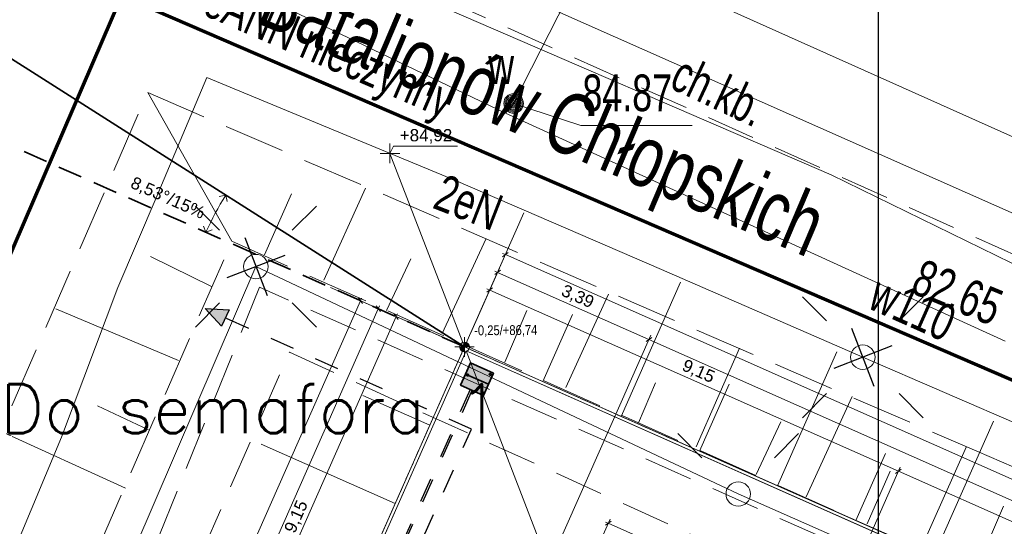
# Model space of a CAD drawing. Header units: metres. Extents: x -1013 to 1493500, y -5789517 to 1032.
# Tile 37 of 66: x -14 to 6, y 21 to 31. Entities that reach past the tile are written whole.
import ezdxf
from ezdxf.xclip import XClip

# ---------------------------------------------------------------- set-up
doc = ezdxf.new("R2010")
doc.units = ezdxf.units.M
doc.header["$MEASUREMENT"] = 0
doc.header["$XCLIPFRAME"] = 0
for name, pattern in [('2_BUBZ02', [1.75, 1.25, -0.5]), ('2_KTCR02', [1.5, 1, -0.5]), ('GUK', [2, 1.5, -0.5]), ('GUZ', [1, 0.5, -0.5]), ('Kropki i Kreski', [0.72, 0.36, -0.18, 0, -0.18]), ('Przerywana długa', [0.78, 0.5, -0.28])]:
    doc.linetypes.add(name, pattern=pattern)
for name, color, linetype, lineweight in [('130-Z Teren1', 7, 'Continuous', 13), ('450-K Belki21', 37, 'Continuous', 5), ('450-K Belki69', 41, 'Continuous', 13), ('703-L Płaszczyzny podejścia 2D3', 152, 'Continuous', 30), ('703-L Płaszczyzny podejścia 2D38', 171, 'Continuous', 35), ('707-L Rzędne wysokościowe1', 7, 'Continuous', 13), ('707-L Rzędne wysokościowe25', 5, 'Continuous', 13), ('709-L Rzędne terenu25', 5, 'Continuous', 13), ('709-L Rzędne terenu85', 1, 'Continuous', 25), ('711-L Wymiary opisy1', 7, 'Continuous', 13), ('711-L Wymiary opisy85', 1, 'Continuous', 25), ('718-L Elementy do rozbiórki85', 1, 'Continuous', 25), ('719-L Wyposażenie lądowiska1', 7, 'Continuous', 13), ('719-L Wyposażenie lądowiska56', 82, 'Continuous', 25), ('719-L Wyposażenie lądowiska81', 18, 'Continuous', 35), ('719-L Wyposażenie lądowiska85', 1, 'Continuous', 25), ('798-L Zakres inwestycji9', 142, 'Continuous', 70), ('810-G Ogólne2', 4, 'Continuous', 20), ('ex_02_DXF_MZ_500_4_BUBZ_D_L_17', 9, 'Continuous', 18), ('ex_02_DXF_MZ_500_4_Dzialki7', 9, 'Continuous', 18), ('ex_02_DXF_MZ_500_4_Kontury3', 9, 'Continuous', 18), ('ex_02_DXF_MZ_500_4_KTCR_D_L_17', 9, 'Continuous', 18), ('ex_02_DXF_MZ_500_4_KTCR_E_T_17', 9, 'Continuous', 18), ('ex_02_DXF_MZ_500_4_KTCR_L_17', 9, 'Continuous', 18), ('ex_02_DXF_MZ_500_4_KTKR_L_07', 9, 'Continuous', 18), ('ex_02_DXF_MZ_500_4_KTUL_E_T_07', 9, 'Continuous', 18), ('ex_02_DXF_MZ_500_4_SUOW_L_05', 9, 'Continuous', 18), ('ex_02_DXF_MZ_500_4_SUPE_D_L_31', 9, 'Continuous', 18), ('ex_02_DXF_MZ_500_4_SUPE_E_T_31', 9, 'Continuous', 18), ('ex_02_DXF_MZ_500_4_SUPK_L_434', 9, 'Continuous', 18), ('ex_02_DXF_MZ_500_4_SUPW_E_T_05', 9, 'Continuous', 18), ('ex_02_DXF_MZ_500_4_SUPW_L_05', 9, 'Continuous', 18), ('ex_02_DXF_MZ_500_4_SUSM_D_T_07', 9, 'Continuous', 18), ('ex_02_DXF_MZ_500_4_SUSM_D_T_37', 9, 'Continuous', 18), ('ex_02_DXF_MZ_500_4_SUTK_T_034', 9, 'Continuous', 18), ('ex_02_DXF_MZ_500_4_SUTW_T_05', 9, 'Continuous', 18), ('ex_02_DXF_MZ_500_4_SUUW_E_T_57', 9, 'Continuous', 18), ('ex_02_DXF_MZ_500_4_SUUW_T_77', 9, 'Continuous', 18), ('ex_02_DXF_MZ_500_4_Uzytki3', 9, 'Continuous', 18)]:
    doc.layers.add(name, color=color, linetype=linetype, lineweight=lineweight)
for name, color, linetype in [('700-L Mapa 1_100 dwg', 7, 'Continuous'), ('711-L Wymiary opisy', 7, 'Continuous'), ('EL-INST_EL', 1, 'GUZ'), ('EL-INST_TEL', 6, 'GUZ'), ('EL-OPIS', 7, 'Continuous'), ('EL-SCHEM', 7, 'Continuous')]:
    doc.layers.add(name, color=color, linetype=linetype)
doc.layers.get('700-L Mapa 1_100 dwg').off()
doc.styles.add('STYL_AUTOMATYCZNY_2', font='Arial.ttf')
doc.styles.add('STYL_AUTOMATYCZNY_3', font='Arial Narrow.ttf')
doc.styles.add('STYL_AUTOMATYCZNY_4', font='Arial.ttf', dxfattribs={"width": 0.7})
doc.linetypes.add('Linia z krzyżyków', pattern='A,0,[1,88_A.L.03 Sytuacja 1_1001.Shx,S=0.015873,R=0,X=0,Y=0],-2,0', length=2)
doc.dimstyles.new('STYL_AUTOMATYCZNY__1', dxfattribs={"dimtxt": 0.25, "dimasz": 0.095, "dimexe": 0.18, "dimexo": 0.3, "dimgap": 0, "dimtad": 1, "dimzin": 0, "dimdsep": 46, "dimtxsty": 'STYL_AUTOMATYCZNY_2', "dimblk": 'ARROWHEAD_2', "dimblk1": 'ARROWHEAD_2', "dimblk2": 'ARROWHEAD_2', "dimcen": 0.09, "dimclrd": 7, "dimclre": 7, "dimclrt": 1, "dimazin": 0, "dimtfac": 1, "dimtdec": 4, "dimtmove": 0, "dimatfit": 3, "dimfxl": 1, "dimtolj": 1, "dimtzin": 0, "dimarcsym": 0})
doc.dimstyles.new('STYL_AUTOMATYCZNY__2', dxfattribs={"dimtxt": 0.35, "dimasz": 0.095, "dimexe": 0.18, "dimexo": 0.3, "dimgap": 0, "dimtad": 1, "dimzin": 0, "dimdsep": 46, "dimtxsty": 'STYL_AUTOMATYCZNY_2', "dimblk": 'ARROWHEAD_2', "dimblk1": 'ARROWHEAD_2', "dimblk2": 'ARROWHEAD_2', "dimcen": 0.09, "dimclrd": 7, "dimclre": 7, "dimclrt": 1, "dimazin": 0, "dimtfac": 1, "dimtdec": 4, "dimtmove": 0, "dimatfit": 3, "dimfxl": 1, "dimtolj": 1, "dimtzin": 0, "dimarcsym": 0})
doc.dimstyles.new('STYL_AUTOMATYCZNY__3', dxfattribs={"dimtxt": 0.25, "dimasz": 0.183575, "dimexe": 0.18, "dimexo": 0.04, "dimgap": 0, "dimtad": 1, "dimzin": 0, "dimdsep": 46, "dimtxsty": 'STYL_AUTOMATYCZNY_2', "dimblk": 'ARROWHEAD_8', "dimblk1": 'ARROWHEAD_8', "dimblk2": 'ARROWHEAD_8', "dimcen": 0.09, "dimclrd": 7, "dimclre": 7, "dimclrt": 7, "dimazin": 0, "dimtfac": 1, "dimtdec": 4, "dimtmove": 2, "dimatfit": 3, "dimfxl": 1, "dimtolj": 1, "dimtzin": 0, "dimarcsym": 0})

# ---------------------------------------------------------------- blocks, each defined once
blk = doc.blocks.new('*D5')
at = {"layer": '711-L Wymiary opisy1', "color": 7, "linetype": 'Continuous', "lineweight": 13, "transparency": 16777216}
for p, q in [((-4.674, 24.638), (-3.921, 26.336)), ((-3.901, 26.293), (-4.018, 26.208)), ((-4.015, 26.275), (-3.959, 26.25)), ((-3.959, 26.25), (26.485, 12.759)), ((25.771, 11.146), (26.523, 12.845)), ((26.427, 12.717), (26.544, 12.802)), ((26.485, 12.759), (26.541, 12.735))]:
    blk.add_line(p, q, dxfattribs=at)
at = {"layer": '711-L Wymiary opisy85', "color": 1, "lineweight": 25, "transparency": 16777216, "insert": (10.891, 19.724), "char_height": 0.25, "attachment_point": 7, "rotation": 336.1008, "style": 'STYL_AUTOMATYCZNY_2'}
blk.add_mtext('\\A1;{\\pql;\\fArial|b0|i0|c238|p0;\\W1.000000;33,30}', dxfattribs=at)
blk = doc.blocks.new('ARROWHEAD_2')
at = {"color": 0, "linetype": 'Continuous', "lineweight": 0}
for p, q in [((0, 0), (-1, 0)), ((-0.38, -0.66), (0.38, 0.66))]:
    blk.add_line(p, q, dxfattribs=at)
blk = doc.blocks.new('*D7')
at = {"layer": '711-L Wymiary opisy1', "color": 7, "linetype": 'Continuous', "lineweight": 13, "transparency": 16777216}
for p, q in [((-4.674, 24.638), (-4.082, 25.974)), ((-4.061, 25.931), (-4.178, 25.846)), ((-4.176, 25.913), (-4.12, 25.888)), ((-4.12, 25.888), (-1.02, 24.515)), ((-0.962, 24.557), (-1.079, 24.472))]:
    blk.add_line(p, q, dxfattribs=at)
at = {"layer": '711-L Wymiary opisy85', "color": 1, "lineweight": 25, "transparency": 16777216, "insert": (-2.855, 25.383), "char_height": 0.25, "attachment_point": 7, "rotation": 336.1008, "style": 'STYL_AUTOMATYCZNY_2'}
blk.add_mtext('\\A1;{\\pql;\\fArial|b0|i0|c238|p0;\\W1.000000;3,39}', dxfattribs=at)
blk = doc.blocks.new('*D8')
at = {"layer": '711-L Wymiary opisy1', "color": 7, "linetype": 'Continuous', "lineweight": 13, "transparency": 16777216}
for p, q in [((-4.12, 25.888), (-1.02, 24.515)), ((-2.948, 20.165), (-0.982, 24.601)), ((-0.962, 24.557), (-1.079, 24.472)), ((-1.02, 24.515), (23.226, 13.771)), ((21.298, 9.421), (23.264, 13.857)), ((23.284, 13.813), (23.168, 13.728)), ((23.226, 13.771), (26.325, 12.398))]:
    blk.add_line(p, q, dxfattribs=at)
at = {"layer": '711-L Wymiary opisy85', "color": 1, "lineweight": 25, "transparency": 16777216, "insert": (10.731, 19.362), "char_height": 0.25, "attachment_point": 7, "rotation": 336.1008, "style": 'STYL_AUTOMATYCZNY_2'}
blk.add_mtext('\\A1;{\\pql;\\fArial|b0|i0|c238|p0;\\W1.000000;26,52}', dxfattribs=at)
blk = doc.blocks.new('*D10')
at = {"layer": '711-L Wymiary opisy1', "color": 7, "linetype": 'Continuous', "lineweight": 13, "transparency": 16777216}
for p, q in [((-4.674, 24.638), (-4.242, 25.612)), ((-4.222, 25.569), (-4.338, 25.484)), ((-4.336, 25.551), (-4.28, 25.527)), ((-4.28, 25.527), (4.085, 21.82)), ((4.144, 21.862), (4.027, 21.777))]:
    blk.add_line(p, q, dxfattribs=at)
at = {"layer": '711-L Wymiary opisy85', "color": 1, "lineweight": 25, "transparency": 16777216, "insert": (-0.382, 23.854), "char_height": 0.25, "attachment_point": 7, "rotation": 336.1008, "style": 'STYL_AUTOMATYCZNY_2'}
blk.add_mtext('\\A1;{\\pql;\\fArial|b0|i0|c238|p0;\\W1.000000;9,15}', dxfattribs=at)
blk = doc.blocks.new('*D11')
at = {"layer": '711-L Wymiary opisy1', "color": 7, "linetype": 'Continuous', "lineweight": 13, "transparency": 16777216}
for p, q in [((-4.28, 25.527), (4.085, 21.82)), ((-0.015, 12.565), (4.123, 21.905)), ((4.144, 21.862), (4.027, 21.777)), ((4.085, 21.82), (17.799, 15.743)), ((13.698, 6.488), (17.837, 15.828)), ((17.858, 15.785), (17.741, 15.7)), ((17.799, 15.743), (26.165, 12.036))]:
    blk.add_line(p, q, dxfattribs=at)
at = {"layer": '711-L Wymiary opisy85', "color": 1, "lineweight": 25, "transparency": 16777216, "insert": (10.57, 19.001), "char_height": 0.25, "attachment_point": 7, "rotation": 336.1008, "style": 'STYL_AUTOMATYCZNY_2'}
blk.add_mtext('\\A1;{\\pql;\\fArial|b0|i0|c238|p0;\\W1.000000;15,00}', dxfattribs=at)
blk = doc.blocks.new('*D13')
at = {"layer": '711-L Wymiary opisy1', "color": 7, "linetype": 'Continuous', "lineweight": 13, "transparency": 16777216}
for p, q in [((-6.926, 25.307), (-20.416, -5.138)), ((-7.011, 25.345), (-5.07, 24.485)), ((-6.883, 25.249), (-6.968, 25.365)), ((-6.901, 25.363), (-6.926, 25.307)), ((-20.502, -5.1), (-18.561, -5.96)), ((-20.459, -5.079), (-20.374, -5.196)), ((-20.416, -5.138), (-20.441, -5.194))]:
    blk.add_line(p, q, dxfattribs=at)
at = {"layer": '711-L Wymiary opisy85', "color": 1, "lineweight": 25, "transparency": 16777216, "insert": (-13.891, 9.713), "char_height": 0.25, "attachment_point": 7, "rotation": 66.1008, "style": 'STYL_AUTOMATYCZNY_2'}
blk.add_mtext('\\A1;{\\pql;\\fArial|b0|i0|c238|p0;\\W1.000000;33,30}', dxfattribs=at)
blk = doc.blocks.new('*D14')
at = {"layer": '711-L Wymiary opisy1', "color": 7, "linetype": 'Continuous', "lineweight": 13, "transparency": 16777216}
for p, q in [((-6.517, 25.087), (-6.603, 25.203)), ((-6.535, 25.201), (-6.56, 25.145)), ((-6.56, 25.145), (-18.369, -1.506)), ((-6.646, 25.183), (-5.07, 24.485)), ((-18.455, -1.468), (-13.085, -3.847)), ((-18.327, -1.564), (-18.412, -1.447))]:
    blk.add_line(p, q, dxfattribs=at)
at = {"layer": '711-L Wymiary opisy85', "color": 1, "lineweight": 25, "transparency": 16777216, "insert": (-12.684, 11.448), "char_height": 0.25, "attachment_point": 7, "rotation": 66.1008, "style": 'STYL_AUTOMATYCZNY_2'}
blk.add_mtext('\\A1;{\\pql;\\fArial|b0|i0|c238|p0;\\W1.000000;29,15}', dxfattribs=at)
blk = doc.blocks.new('*D16')
at = {"layer": '711-L Wymiary opisy1', "color": 7, "linetype": 'Continuous', "lineweight": 13, "transparency": 16777216}
for p, q in [((-6.28, 25.021), (-5.07, 24.485)), ((-6.152, 24.925), (-6.237, 25.041)), ((-6.17, 25.039), (-6.194, 24.983)), ((-6.194, 24.983), (-9.901, 16.618)), ((-9.987, 16.656), (-0.411, 12.412)), ((-9.859, 16.559), (-9.944, 16.676))]:
    blk.add_line(p, q, dxfattribs=at)
at = {"layer": '711-L Wymiary opisy85', "color": 1, "lineweight": 25, "transparency": 16777216, "insert": (-8.229, 20.516), "char_height": 0.25, "attachment_point": 7, "rotation": 66.1008, "style": 'STYL_AUTOMATYCZNY_2'}
blk.add_mtext('\\A1;{\\pql;\\fArial|b0|i0|c238|p0;\\W1.000000;9,15}', dxfattribs=at)
blk = doc.blocks.new('*D17')
at = {"layer": '711-L Wymiary opisy1', "color": 7, "linetype": 'Continuous', "lineweight": 13, "transparency": 16777216}
for p, q in [((-6.194, 24.983), (-9.901, 16.618)), ((-9.901, 16.618), (-15.978, 2.904)), ((-9.987, 16.656), (-0.411, 12.412)), ((-9.859, 16.559), (-9.944, 16.676)), ((-16.064, 2.942), (-6.488, -1.302)), ((-15.936, 2.845), (-16.021, 2.962))]:
    blk.add_line(p, q, dxfattribs=at)
at = {"layer": '711-L Wymiary opisy85', "color": 1, "lineweight": 25, "transparency": 16777216, "insert": (-13.159, 9.389), "char_height": 0.25, "attachment_point": 7, "rotation": 66.1008, "style": 'STYL_AUTOMATYCZNY_2'}
blk.add_mtext('\\A1;{\\pql;\\fArial|b0|i0|c238|p0;\\W1.000000;15,00}', dxfattribs=at)
blk = doc.blocks.new('*D57')
at = {"layer": '711-L Wymiary opisy1', "color": 7, "linetype": 'Continuous', "lineweight": 13, "transparency": 16777216}
for p, q in [((-1.816, 20.844), (-2.561, 19.162)), ((-1.795, 20.801), (-1.912, 20.716)), ((-1.854, 20.758), (-1.91, 20.783)), ((21.003, 10.63), (-1.854, 20.758)), ((21.041, 10.716), (20.295, 9.034)), ((20.944, 10.588), (21.061, 10.673)), ((21.059, 10.605), (21.003, 10.63))]:
    blk.add_line(p, q, dxfattribs=at)
at = {"layer": '711-L Wymiary opisy85', "color": 1, "lineweight": 25, "transparency": 16777216, "insert": (9.054, 16.002), "char_height": 0.35, "attachment_point": 7, "rotation": 336.1008, "style": 'STYL_AUTOMATYCZNY_2'}
blk.add_mtext('\\A1;{\\pql;\\fArial|b0|i0|c238|p0;\\W1.000000;25,00}', dxfattribs=at)
blk = doc.blocks.new('*D61')
at = {"layer": '711-L Wymiary opisy1', "color": 7, "linetype": 'Continuous', "lineweight": 13, "transparency": 16777216}
for p, q in [((-9.682, 27.468), (-9.815, 27.437)), ((-9.682, 27.468), (-9.651, 27.335)), ((-10.088, 26.709), (-10.136, 26.836)), ((-10.088, 26.709), (-9.96, 26.757))]:
    blk.add_line(p, q, dxfattribs=at)
blk.add_arc((-4.796, 24.363), 5.789, 147.57, 156.1008, dxfattribs=at)
at = {"layer": '711-L Wymiary opisy1', "color": 7, "lineweight": 13, "transparency": 16777216, "insert": (-11.672, 27.587), "char_height": 0.25, "attachment_point": 7, "rotation": 336.1008, "style": 'STYL_AUTOMATYCZNY_2'}
blk.add_mtext('\\A1;{\\pql;\\fArial|b0|i0|c238|p0;\\W1.000000;8,53°/15%}', dxfattribs=at)
blk = doc.blocks.new('ARROWHEAD_8')
at = {"color": 0, "linetype": 'Continuous', "lineweight": 0}
blk.add_line((0, 0), (-1, 0), dxfattribs=at)
at = {"color": 0, "linetype": 'Continuous', "lineweight": 0, "flags": 128}
blk.add_lwpolyline([(-0.525, 0.525), (0, 0), (-0.525, -0.525)], dxfattribs=at)
blk = doc.blocks.new('Rysunek_1_4', base_point=(-51.91, -72.413))
at = {"layer": 'ex_02_DXF_MZ_500_4_BUBZ_D_L_17', "color": 9, "linetype": '2_BUBZ02', "lineweight": 18}
for p, q in [((-17.546, 15.132), (-11.281, 29.568)), ((-11.281, 29.568), (5.692, 22.23)), ((-22.82, -3.876), (-9.558, 26.527)), ((-9.558, 26.527), (30.427, 8.666)), ((5.692, 22.23), (24.282, 14.249))]:
    blk.add_line(p, q, dxfattribs=at)
at = {"layer": 'ex_02_DXF_MZ_500_4_BUBZ_D_L_17', "color": 9, "linetype": 'Continuous', "lineweight": 18}
for p, q in [((-9.558, 26.527), (-11.281, 29.568)), ((-8.891, 26.247), (-8.338, 27.495)), ((-7.678, 25.728), (-6.822, 27.608)), ((-5.251, 24.637), (-4.362, 26.569)), ((-9.96, 25.592), (-11.225, 26.214)), ((-6.396, 25.106), (-5.892, 26.166)), ((-2.722, 23.531), (-1.85, 25.445)), ((-10.648, 24.088), (-13.159, 25.144)), ((-3.969, 24.05), (-3.517, 25.11)), ((-0.056, 22.323), (0.832, 24.34)), ((-1.235, 22.809), (-0.883, 23.629)), ((2.2, 21.3), (3.139, 23.351)), ((-11.268, 22.67), (-12.31, 23.157)), ((1.174, 21.753), (1.678, 22.829)), ((-11.736, 21.474), (-14.317, 22.649)), ((4.541, 20.226), (5.48, 22.328)), ((3.447, 20.746), (3.916, 21.823)), ((5.652, 19.74), (6.238, 21.107))]:
    blk.add_line(p, q, dxfattribs=at)
at = {"layer": 'ex_02_DXF_MZ_500_4_Dzialki7', "color": 9, "linetype": 'Continuous', "lineweight": 18}
blk.add_line((-42.33, 44.713), (161.19, -43.067), dxfattribs=at)
at = {"layer": 'ex_02_DXF_MZ_500_4_Kontury3', "color": 9, "linetype": 'GUK', "lineweight": 18}
blk.add_line((-42.331, 44.714), (102.61, -17.792), dxfattribs=at)
at = {"layer": 'ex_02_DXF_MZ_500_4_KTCR_D_L_17', "color": 9, "linetype": '2_KTCR02', "lineweight": 18}
for p, q in [((-8.99, 25.584), (-11.616, 19.106)), ((3.942, 19.842), (-8.99, 25.584)), ((-12.593, 14.629), (-8.381, 24.253)), ((-8.381, 24.253), (5.263, 18.08))]:
    blk.add_line(p, q, dxfattribs=at)
at = {"layer": 'ex_02_DXF_MZ_500_4_KTCR_L_17', "color": 9, "linetype": '2_KTCR02', "lineweight": 18}
blk.add_line((31.23, 15.163), (-19.02, 37.653), dxfattribs=at)
at = {"layer": 'ex_02_DXF_MZ_500_4_KTKR_L_07', "color": 9, "linetype": 'Continuous', "lineweight": 18}
blk.add_line((32.42, 17.033), (-15.26, 38.363), dxfattribs=at)
at = {"layer": 'ex_02_DXF_MZ_500_4_SUOW_L_05', "color": 9, "linetype": 'Continuous', "lineweight": 18}
blk.add_line((-3.79, 29.343), (4.16, 44.983), dxfattribs=at)
at = {"layer": 'ex_02_DXF_MZ_500_4_SUPE_D_L_31', "color": 9, "linetype": 'Continuous', "lineweight": 18}
for p, q in [((2.711, 27.88), (-11.273, 33.922)), ((-11.107, 27.412), (-10.074, 29.87)), ((-10.074, 29.87), (-4.979, 27.765)), ((10.298, 24.173), (2.711, 27.88)), ((-4.979, 27.765), (-0.766, 25.945)), ((-11.894, 25.577), (-11.107, 27.412)), ((-13.397, 15.945), (-9.067, 26.007)), ((-9.067, 26.007), (0.807, 21.356)), ((-0.766, 25.945), (3.357, 24.154)), ((-13.043, 22.518), (-11.894, 25.577)), ((3.357, 24.154), (8.935, 21.743)), ((-15.384, 16.951), (-13.043, 22.518)), ((0.807, 21.356), (10.176, 17.241))]:
    blk.add_line(p, q, dxfattribs=at)
at = {"layer": 'ex_02_DXF_MZ_500_4_SUPK_L_434', "color": 9, "linetype": 'Continuous', "lineweight": 18}
blk.add_line((-27.97, 42.343), (7.52, 26.613), dxfattribs=at)
at = {"layer": 'ex_02_DXF_MZ_500_4_SUPW_L_05', "color": 9, "linetype": 'Continuous', "lineweight": 18}
for p, q in [((-3.79, 29.343), (4.16, 44.983)), ((-3.96, 29.143), (-14.95, 34.423)), ((-3.96, 29.143), (-3.79, 29.343)), ((6.27, 24.483), (-3.96, 29.143))]:
    blk.add_line(p, q, dxfattribs=at)
at = {"layer": 'ex_02_DXF_MZ_500_4_SUSM_D_T_07', "color": 9, "linetype": 'Continuous', "lineweight": 18}
for p, q in [((-9.809, 26.749), (-10.304, 27.244)), ((-8.324, 26.749), (-7.829, 27.244)), ((-9.809, 25.264), (-10.304, 24.769)), ((-8.324, 25.264), (-7.829, 24.769)), ((2.615, 24.896), (2.12, 25.391)), ((4.1, 24.896), (4.595, 25.391)), ((2.615, 23.411), (2.12, 22.916)), ((4.1, 23.411), (4.595, 22.916)), ((0.064, 22.098), (-0.431, 22.593)), ((1.549, 22.098), (2.044, 22.593))]:
    blk.add_line(p, q, dxfattribs=at)
at = {"layer": 'ex_02_DXF_MZ_500_4_SUSM_D_T_37', "color": 9, "linetype": 'Continuous', "lineweight": 18}
for centre in [(-9.067, 26.007), (3.357, 24.154), (0.807, 21.356)]:
    blk.add_circle(centre, 0.25, dxfattribs=at)
at = {"layer": 'ex_02_DXF_MZ_500_4_SUTW_T_05', "color": 9, "linetype": 'Continuous', "lineweight": 18}
for p, q in [((-3.79, 29.343), (-2.413, 28.893)), ((-2.413, 28.893), (-0.133, 28.893))]:
    blk.add_line(p, q, dxfattribs=at)
at = {"layer": 'ex_02_DXF_MZ_500_4_SUUW_T_77', "color": 9, "linetype": 'Continuous', "lineweight": 18}
for radius in [0.2, 0.175, 0.15, 0.125, 0.1, 0.075, 0.05, 0.025, 0.00715]:
    blk.add_circle((-3.79, 29.343), radius, dxfattribs=at)
at = {"layer": 'ex_02_DXF_MZ_500_4_Uzytki3', "color": 9, "linetype": 'GUZ', "lineweight": 18}
blk.add_line((-42.331, 44.714), (102.61, -17.792), dxfattribs=at)
at = {"layer": 'ex_02_DXF_MZ_500_4_KTCR_E_T_17', "color": 9, "linetype": 'Continuous', "lineweight": 18, "insert": (-0.476, 30.009), "char_height": 0.75, "attachment_point": 4, "rotation": 334.9037, "style": 'STYL_AUTOMATYCZNY_4'}
blk.add_mtext('\\A1;{\\pql;\\fArial|b0|i0|c238|p0;\\W0.700000;ch.kb.}', dxfattribs=at)
at = {"layer": 'ex_02_DXF_MZ_500_4_KTUL_E_T_07', "color": 9, "linetype": 'Continuous', "lineweight": 18, "insert": (-8.922, 31.407), "char_height": 1.25, "attachment_point": 4, "rotation": 336.94, "style": 'STYL_AUTOMATYCZNY_4'}
blk.add_mtext('\\A1;{\\pql;\\fArial|b0|i0|c238|p0;\\W0.700000;Batalionów Chłopskich}', dxfattribs=at)
at = {"layer": 'ex_02_DXF_MZ_500_4_SUPE_E_T_31', "color": 9, "linetype": 'Continuous', "lineweight": 18, "char_height": 0.75, "style": 'STYL_AUTOMATYCZNY_4'}
for s, insert, attachment_point, rotation in [('\\A1;{\\pql;\\fArial|b0|i0|c238|p0;\\W0.700000;eANN nieczynny}', (-10.283, 30.965), 7, 336.666), ('\\A1;{\\pql;\\fArial|b0|i0|c238|p0;\\W0.700000;2eN }', (-5.342, 27.559), 4, 338.7728)]:
    blk.add_mtext(s, dxfattribs=dict(at, insert=insert, attachment_point=attachment_point, rotation=rotation))
at = {"layer": 'ex_02_DXF_MZ_500_4_SUPW_E_T_05', "color": 9, "linetype": 'Continuous', "lineweight": 18, "insert": (3.42, 25.161), "char_height": 0.75, "attachment_point": 7, "rotation": 335.9892, "style": 'STYL_AUTOMATYCZNY_4'}
blk.add_mtext('\\A1;{\\pql;\\fArial|b0|i0|c238|p0;\\W0.700000;w110}', dxfattribs=at)
at = {"layer": 'ex_02_DXF_MZ_500_4_SUTK_T_034', "color": 9, "linetype": 'Continuous', "lineweight": 18, "insert": (4.592, 26.18), "char_height": 0.75, "attachment_point": 1, "rotation": 337.5035, "style": 'STYL_AUTOMATYCZNY_4'}
blk.add_mtext('\\A1;{\\pql;\\fArial|b0|i0|c238|p0;\\W0.700000;82.65}', dxfattribs=at)
at = {"layer": 'ex_02_DXF_MZ_500_4_SUTW_T_05', "color": 9, "linetype": 'Continuous', "lineweight": 18, "insert": (-2.383, 29.174), "char_height": 0.75, "attachment_point": 7, "style": 'STYL_AUTOMATYCZNY_4'}
blk.add_mtext('\\A1;{\\pql;\\fArial|b0|i0|c238|p0;\\W0.700000;84.87}', dxfattribs=at)
at = {"layer": 'ex_02_DXF_MZ_500_4_SUUW_E_T_57', "color": 9, "linetype": 'Continuous', "lineweight": 18, "insert": (-4.311, 29.737), "char_height": 0.75, "attachment_point": 7, "style": 'STYL_AUTOMATYCZNY_4'}
blk.add_mtext('\\A1;{\\pql;\\fArial|b0|i0|c238|p0;\\W0.700000;w}', dxfattribs=at)

msp = doc.modelspace()

# ---------------------------------------------------------------- hatches: boundary and pattern name
at = {"layer": '707-L Rzędne wysokościowe25', "linetype": 'Continuous', "lineweight": 13}
for points in [[(-4.7955, 24.3632), (-4.6955, 24.3639), (-4.7034, 24.4021), (-4.7253, 24.4344), (-4.7579, 24.4559), (-4.7962, 24.4632)], [(-4.7955, 24.3632), (-4.8955, 24.3625), (-4.8876, 24.3243), (-4.8657, 24.292), (-4.8331, 24.2706), (-4.7948, 24.2632)]]:
    msp.add_hatch(color=5, dxfattribs=at).paths.add_polyline_path(points)
at = {"layer": '719-L Wyposażenie lądowiska56', "linetype": 'Continuous', "lineweight": 25}
msp.add_hatch(color=82, dxfattribs=at).paths.add_polyline_path([(-4.7768, 23.8081), (-4.8787, 23.5781), (-4.407, 23.3691), (-4.3051, 23.599)])
at = {"layer": '719-L Wyposażenie lądowiska85', "linetype": 'Continuous', "lineweight": 25}
msp.add_hatch(color=1, dxfattribs=at).paths.add_polyline_path([(-4.6749, 24.038), (-4.7768, 23.8081), (-4.3051, 23.599), (-4.2032, 23.8289)])
at = {"layer": 'EL-SCHEM'}
h = msp.add_hatch(color=256, dxfattribs=at)
h.dxf.hatch_style = 1
h.paths.add_polyline_path([(-9.7725, 24.7872), (-9.6132, 25.1218), (-10.1042, 25.1501)])

# ---------------------------------------------------------------- linework, layer by layer
at = {"layer": '130-Z Teren1', "color": 7, "linetype": 'Continuous', "lineweight": 13}
for points in [[(-4.7955, 24.3632), (-6.3229, 28.3214)], [(-4.7955, 24.3632), (-3.5801, 27.106)], [(-1.5908, 22.9431), (-0.3754, 25.6859)], [(-4.7955, 24.3632), (-7.5383, 25.5786)], [(-3.1932, 23.6532), (-2.5855, 25.0246)], [(1.6139, 21.5231), (2.8293, 24.2658)], [(0.0116, 22.2331), (0.6193, 23.6045)], [(-5.5056, 22.7609), (-6.8769, 23.3686)], [(4.8186, 20.103), (6.034, 22.8458)], [(-6.2156, 21.1585), (-8.9584, 22.3739)], [(3.2163, 20.813), (3.824, 22.1844)]]:
    msp.add_lwpolyline(points, dxfattribs=at)
at = {"layer": '130-Z Teren1', "color": 7, "linetype": 'Continuous', "lineweight": 13, "flags": 128}
for points in [[(-13.8136, -4.3557), (-3.0696, 19.8905), (-4.765, 24.2841), (-18.2071, -6.0511)], [(-3.0696, 19.8905), (-4.765, 24.2841), (25.5699, 10.8413), (21.1766, 9.1465)]]:
    msp.add_lwpolyline(points, close=True, dxfattribs=at)
at = {"layer": '450-K Belki21', "color": 37, "linetype": 'Continuous', "lineweight": 5}
for p, q in [((-18.2863, -6.0816), (-4.7955, 24.3632)), ((-18.2071, -6.0511), (-4.765, 24.2841)), ((25.6491, 10.8719), (-4.7955, 24.3632)), ((25.5699, 10.8413), (-4.765, 24.2841))]:
    msp.add_line(p, q, dxfattribs=at)
at = {"layer": '450-K Belki69', "color": 41, "linetype": 'Kropki i Kreski', "lineweight": 13}
for p in [(-18.2863, -6.0816), (25.6491, 10.8719)]:
    msp.add_line(p, (-4.7955, 24.3632), dxfattribs=at)
at = {"layer": '703-L Płaszczyzny podejścia 2D3', "color": 152, "linetype": 'Continuous', "lineweight": 30}
msp.add_line((3.6815, 2.3954), (3.6815, 1031.9544), dxfattribs=at)
msp.add_circle((8.2273, 10.355), 1021.6593, dxfattribs=at)
at = {"layer": '703-L Płaszczyzny podejścia 2D38', "color": 171, "linetype": 'Continuous', "lineweight": 35}
msp.add_line((-4.7955, 24.3632), (-336.8033, 235.3053), dxfattribs=at)
at = {"layer": '703-L Płaszczyzny podejścia 2D38', "color": 171, "linetype": 'Przerywana długa', "lineweight": 35}
msp.add_line((-4.7955, 24.3632), (-360.4425, 181.9583), dxfattribs=at)
at = {"layer": '707-L Rzędne wysokościowe25', "color": 5, "linetype": 'Continuous', "lineweight": 13}
for p, q in [((-4.7941, 24.1632), (-4.7969, 24.5632)), ((-4.9955, 24.3618), (-4.5955, 24.3646))]:
    msp.add_line(p, q, dxfattribs=at)
msp.add_circle((-4.7955, 24.3632), 0.1, dxfattribs=at)
at = {"layer": '709-L Rzędne terenu25', "color": 5, "linetype": 'Continuous', "lineweight": 13}
for p, q in [((-6.3229, 28.1214), (-6.3229, 28.5214)), ((-6.3229, 28.3214), (-6.2479, 28.4714)), ((-6.2479, 28.4714), (-4.9397, 28.4714)), ((-6.5229, 28.3214), (-6.1229, 28.3214))]:
    msp.add_line(p, q, dxfattribs=at)
at = {"layer": '718-L Elementy do rozbiórki85', "color": 1, "linetype": 'Continuous', "lineweight": 25}
for p, q in [((-9.296, 26.6003), (-8.8378, 25.4128)), ((-8.4732, 26.2357), (-9.6606, 25.7775)), ((3.128, 24.7475), (3.5862, 23.5601)), ((3.9509, 24.3829), (2.7634, 23.9247))]:
    msp.add_line(p, q, dxfattribs=at)
at = {"layer": '719-L Wyposażenie lądowiska1', "color": 7, "linetype": 'Continuous', "lineweight": 13}
for p, q in [((-4.6749, 24.038), (-4.7768, 23.8081)), ((-4.2032, 23.8289), (-4.6749, 24.038)), ((-4.7768, 23.8081), (-4.8787, 23.5781)), ((-4.7768, 23.8081), (-4.3051, 23.599)), ((-4.3051, 23.599), (-4.7768, 23.8081)), ((-4.3051, 23.599), (-4.2032, 23.8289)), ((-4.407, 23.3691), (-4.3051, 23.599)), ((-4.8787, 23.5781), (-4.407, 23.3691))]:
    msp.add_line(p, q, dxfattribs=at)
msp.add_circle((-4.4324, 23.435), 0.02, dxfattribs=at)
at = {"layer": '719-L Wyposażenie lądowiska81', "color": 18, "linetype": 'Continuous', "lineweight": 35}
for p, q in [((-4.7768, 23.8081), (-4.6749, 24.038)), ((-4.6749, 24.038), (-4.2032, 23.8289)), ((-4.8787, 23.5781), (-4.7768, 23.8081)), ((-4.7768, 23.8081), (-4.3051, 23.599)), ((-4.3051, 23.599), (-4.7768, 23.8081)), ((-4.7494, 23.7959), (-4.7511, 23.7883)), ((-4.7511, 23.7883), (-4.7498, 23.7806)), ((-4.7449, 23.8023), (-4.7494, 23.7959)), ((-4.7383, 23.8065), (-4.7449, 23.8023)), ((-4.7306, 23.8078), (-4.7383, 23.8065)), ((-4.723, 23.8061), (-4.7306, 23.8078)), ((-4.7166, 23.8016), (-4.723, 23.8061)), ((-4.7125, 23.795), (-4.7166, 23.8016)), ((-4.7128, 23.7797), (-4.7111, 23.7873)), ((-4.7111, 23.7873), (-4.7125, 23.795)), ((-4.2032, 23.8289), (-4.3051, 23.599)), ((-4.2874, 23.8116), (-4.2891, 23.804)), ((-4.2891, 23.804), (-4.2878, 23.7963)), ((-4.2878, 23.7963), (-4.2836, 23.7897)), ((-4.2829, 23.818), (-4.2874, 23.8116)), ((-4.2836, 23.7897), (-4.2773, 23.7852)), ((-4.2763, 23.8222), (-4.2829, 23.818)), ((-4.2773, 23.7852), (-4.2696, 23.7835)), ((-4.2687, 23.8235), (-4.2763, 23.8222)), ((-4.2696, 23.7835), (-4.2619, 23.7848)), ((-4.261, 23.8218), (-4.2687, 23.8235)), ((-4.2619, 23.7848), (-4.2554, 23.789)), ((-4.2547, 23.8173), (-4.261, 23.8218)), ((-4.2554, 23.789), (-4.2509, 23.7954)), ((-4.2505, 23.8107), (-4.2547, 23.8173)), ((-4.2509, 23.7954), (-4.2492, 23.803)), ((-4.2492, 23.803), (-4.2505, 23.8107)), ((-4.7498, 23.7806), (-4.7456, 23.774)), ((-4.7456, 23.774), (-4.7392, 23.7695)), ((-4.7392, 23.7695), (-4.7316, 23.7678)), ((-4.7316, 23.7678), (-4.7239, 23.7691)), ((-4.7239, 23.7691), (-4.7173, 23.7733)), ((-4.7173, 23.7733), (-4.7128, 23.7797)), ((-4.3051, 23.599), (-4.407, 23.3691)), ((-4.407, 23.3691), (-4.8787, 23.5781)), ((-4.4507, 23.4431), (-4.4524, 23.4355)), ((-4.4524, 23.4355), (-4.4511, 23.4278)), ((-4.4511, 23.4278), (-4.4469, 23.4213)), ((-4.4462, 23.4495), (-4.4507, 23.4431)), ((-4.4469, 23.4213), (-4.4405, 23.4168)), ((-4.4396, 23.4537), (-4.4462, 23.4495)), ((-4.4405, 23.4168), (-4.4329, 23.4151)), ((-4.4319, 23.455), (-4.4396, 23.4537)), ((-4.4329, 23.4151), (-4.4252, 23.4164)), ((-4.4243, 23.4533), (-4.4319, 23.455)), ((-4.4252, 23.4164), (-4.4186, 23.4206)), ((-4.4179, 23.4488), (-4.4243, 23.4533)), ((-4.4186, 23.4206), (-4.4141, 23.4269)), ((-4.4138, 23.4422), (-4.4179, 23.4488)), ((-4.4141, 23.4269), (-4.4124, 23.4346)), ((-4.4124, 23.4346), (-4.4138, 23.4422))]:
    msp.add_line(p, q, dxfattribs=at)
at = {"layer": '798-L Zakres inwestycji9', "color": 142, "linetype": 'Linia z krzyżyków', "lineweight": 70}
msp.add_lwpolyline([(-11.8075, 31.551), (35.1463, 11.302), (17.379, -29.8973), (8.5903, -26.1071), (-4.6197, -20.1771), (-29.4088, -9.2634)], close=True, dxfattribs=at)
at = {"layer": '810-G Ogólne2', "color": 4, "linetype": 'Continuous', "lineweight": 20}
msp.add_lwpolyline([(-18.2863, -6.0816), (-4.7955, 24.3632), (25.6493, 10.8724), (12.1585, -19.5724)], close=True, dxfattribs=at)
at = {"layer": 'EL-INST_EL'}
for p, q in [((-4.6553, 22.6791), (-9.6959, 24.9597)), ((-16.5915, -4.1982), (-4.6553, 22.6791))]:
    msp.add_line(p, q, dxfattribs=at)
at = {"layer": 'EL-INST_EL', "linetype": 'GUZ'}
msp.add_line((-4.6428, 23.4736), (-16.9899, -4.3481), dxfattribs=at)
at = {"layer": 'EL-INST_TEL', "linetype": 'GUZ'}
msp.add_line((-4.6788, 23.4895), (-17.0613, -4.3689), dxfattribs=at)
at = {"layer": 'EL-SCHEM'}
for p, q in [((-10.1042, 25.1501), (-9.7725, 24.7872)), ((-10.1042, 25.1501), (-9.6132, 25.1218)), ((-9.6132, 25.1218), (-9.7725, 24.7872))]:
    msp.add_line(p, q, dxfattribs=at)

# ---------------------------------------------------------------- block references
at = {"layer": '700-L Mapa 1_100 dwg', "color": 52, "linetype": 'Continuous', "lineweight": 25}
ref = msp.add_blockref('Rysunek_1_4', (-51.9097, -72.4133), dxfattribs=at)
XClip(ref).set_block_clipping_path([(-454.4097296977, -337.82710067), (350.5902703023, 193.0005136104)])

# ---------------------------------------------------------------- texts
at = {"layer": '707-L Rzędne wysokościowe1', "color": 7, "lineweight": 13, "insert": (-4.5969, 24.5646), "char_height": 0.2, "attachment_point": 7, "rotation": 0.40081, "style": 'STYL_AUTOMATYCZNY_3'}
msp.add_mtext('\\A1;{\\pql;\\fArial Narrow|b0|i0|c238|p0;\\W1.000000;-0,25/+86,74}', dxfattribs=at)
at = {"layer": '709-L Rzędne terenu85', "color": 1, "lineweight": 25, "insert": (-6.1229, 28.5214), "char_height": 0.25, "attachment_point": 7, "style": 'STYL_AUTOMATYCZNY_2'}
msp.add_mtext('\\A1;{\\pql;\\fArial|b0|i0|c238|p0;\\W1.000000;+84,92}', dxfattribs=at)
at = {"layer": 'EL-OPIS', "insert": (-14.2999, 23.6026), "char_height": 1, "attachment_point": 1}
msp.add_mtext('{\\Fsimplex|c238;Do semafora 1}', dxfattribs=at)

# ---------------------------------------------------------------- dimensions: what is measured, and where the dimension line sits
at = {"layer": '711-L Wymiary opisy', "color": 7, "linetype": 'Continuous', "lineweight": 13}
dim = msp.add_angular_dim_3p(base=(-9.8993, 27.0958), center=(-4.7955, 24.3632), p1=(-360.4425, 181.9583), p2=(-56.0049, 56.8993), text='8,53°/15%', dimstyle='STYL_AUTOMATYCZNY__3', dxfattribs=at)
dim.commit()
dim.dimension.update_dxf_attribs({"geometry": '*D61', "text_midpoint": (-10.8957, 27.3794), "dimtype": 165, "text_rotation": 336.10081})
for base, p1, p2, angle, dimstyle, picture, middle, turn in [((26.4855, 12.7594), (-4.7955, 24.3632), (25.6491, 10.8719), 336.10081, 'STYL_AUTOMATYCZNY__1', '*D5', (11.3246, 19.6689), 336.10081), ((-1.0204, 24.515), (-4.7955, 24.3632), (-3.0696, 19.8905), 336.10081, 'STYL_AUTOMATYCZNY__1', '*D7', (-2.5083, 25.3657), 336.10081), ((23.2258, 13.771), (-3.0696, 19.8905), (21.1766, 9.1465), 336.10081, 'STYL_AUTOMATYCZNY__1', '*D8', (11.1643, 19.3071), 336.10081), ((4.0855, 21.8196), (-4.7955, 24.3632), (-0.137, 12.2908), 336.10081, 'STYL_AUTOMATYCZNY__1', '*D10', (-0.0355, 23.8372), 336.10081), ((17.7994, 15.7427), (-0.137, 12.2908), (13.5769, 6.2139), 336.10081, 'STYL_AUTOMATYCZNY__1', '*D11', (11.004, 18.9453), 336.10081), ((-20.4165, -5.1377), (-4.7955, 24.3632), (-18.2863, -6.0816), 246.10081, 'STYL_AUTOMATYCZNY__1', '*D13', (-13.8352, 10.1463), 66.10081), ((-18.3695, -1.5056), (-4.7955, 24.3632), (-12.8108, -3.9687), 246.10081, 'STYL_AUTOMATYCZNY__1', '*D14', (-12.6289, 11.8813), 66.10081), ((-9.9012, 16.6176), (-4.7955, 24.3632), (-0.137, 12.2908), 246.10081, 'STYL_AUTOMATYCZNY__1', '*D16', (-8.2118, 20.8621), 66.10081), ((-15.9781, 2.9037), (-0.137, 12.2908), (-6.2139, -1.4231), 246.10081, 'STYL_AUTOMATYCZNY__1', '*D17', (-13.1038, 9.8222), 66.10081), ((-1.8537, 20.7584), (20.1739, 8.7596), (-2.6826, 18.8878), 156.10081, 'STYL_AUTOMATYCZNY__2', '*D57', (9.6607, 15.9241), 336.10081)]:
    dim = msp.add_linear_dim(base=base, p1=p1, p2=p2, angle=angle, dimstyle=dimstyle, dxfattribs=at)
    dim.commit()
    dim.dimension.update_dxf_attribs({"geometry": picture, "text_midpoint": middle, "dimtype": 160, "text_rotation": turn})

doc.saveas('drawing.dxf')
